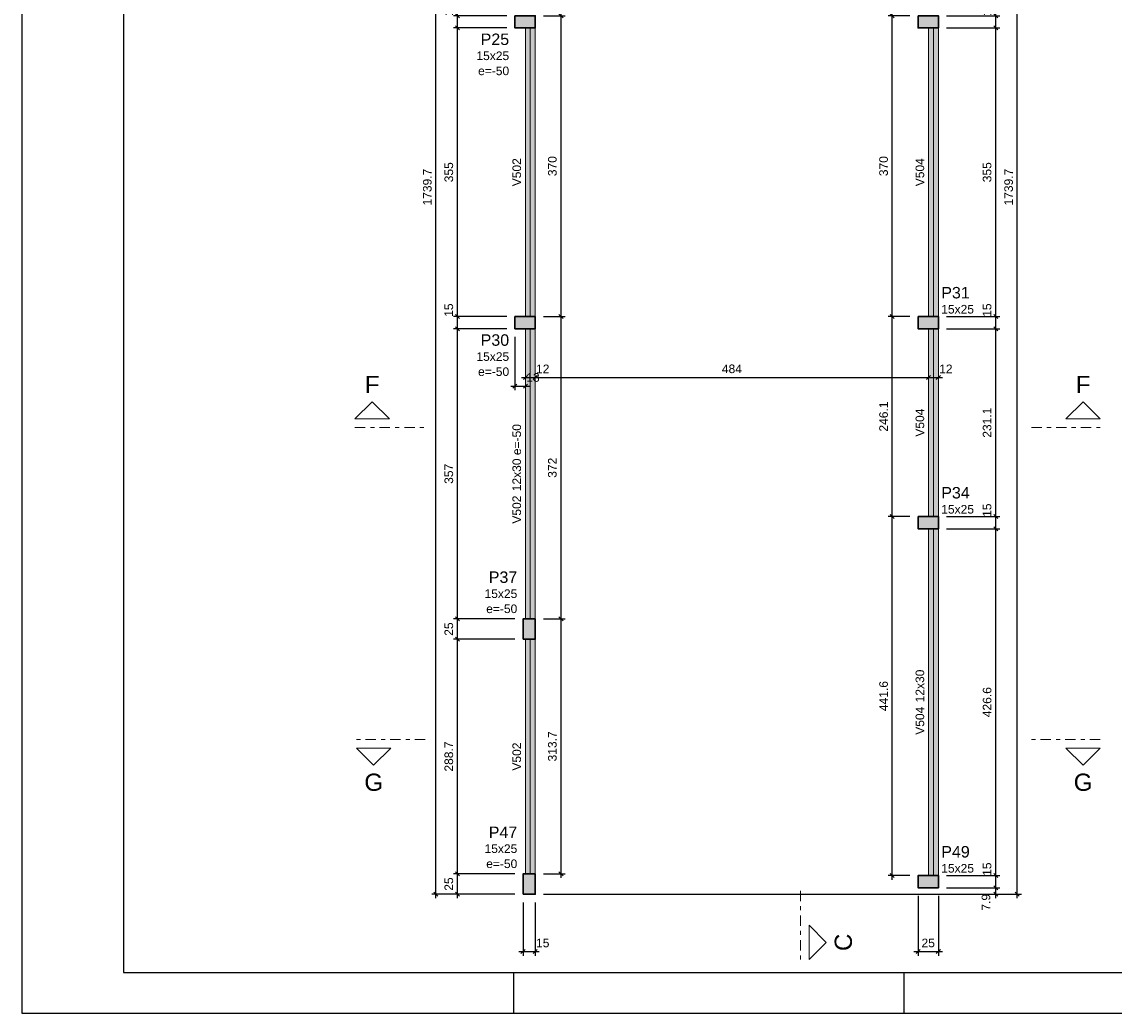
# Model space of a CAD drawing. Header units: millimetres. Extents: x 0 to 59.4, y 0 to 42.
# Tile 1 of 4: x 0 to 26.9, y 0 to 24.4. Entities that reach past the tile are written whole.
import ezdxf

# ---------------------------------------------------------------- set-up
doc = ezdxf.new("R2010")
doc.units = ezdxf.units.MM
doc.header["$MEASUREMENT"] = 0
doc.linetypes.add('DASHDOT', pattern=[2.54, 1.27, -0.635, 0, -0.635])
doc.linetypes.add('NULL', pattern=[0])
doc.layers.get('0').update_dxf_attribs({"lineweight": 18})
for name, color, linetype, lineweight in [('FO-Cortes', 9, 'DASHDOT', 5), ('FO-Cotas', 5, 'Continuous', 5), ('FO-Eixos', 5, 'Continuous', 5), ('FO-Hachura pilar que morre', 106, 'Continuous', 5), ('FO-Hachura viga', 43, 'Continuous', 5), ('FO-Pilares', 4, 'Continuous', 30), ('FO-Textos das vigas', 7, 'Continuous', 5), ('FO-Textos dos pilares', 7, 'Continuous', 5), ('FO-Vigas', 1, 'Continuous', 20)]:
    doc.layers.add(name, color=color, linetype=linetype, lineweight=lineweight)
doc.layers.add('SEDUC_MARF', color=1, linetype='Continuous')
doc.layers.add('SEDUC_MARGG', color=7, linetype='Continuous')
doc.styles.add('Arial', font='txt')
doc.dimstyles.new('UM_50.000000', dxfattribs={"dimtxt": 0.18, "dimasz": 0.1, "dimexe": 0.1, "dimexo": 0.2, "dimgap": 0, "dimtad": 1, "dimtih": 1, "dimtoh": 1, "dimdec": 1, "dimlfac": 50, "dimzin": 0, "dimdsep": 46, "dimtxsty": 'Standard', "dimcen": 0.09, "dimdle": 0.1, "dimadec": 1, "dimazin": 2, "dimtfac": 1, "dimtdec": 4, "dimtofl": 0, "dimtmove": 0, "dimatfit": 3, "dimfxl": 1, "dimtolj": 1, "dimarcsym": 0})

# ---------------------------------------------------------------- blocks, each defined once
blk = doc.blocks.new('_Oblique')
at = {"color": 0, "linetype": 'ByBlock', "lineweight": -2}
blk.add_line((-0.5, -0.5), (0.5, 0.5), dxfattribs=at)
blk = doc.blocks.new('*D11')
at = {"layer": 'Defpoints', "color": 0}
for p in [(12.132, 16.839), (12.392, 15.427), (12.392, 15.427)]:
    blk.add_point(p, dxfattribs=at)
at = {"layer": 'FO-Cotas', "color": 0, "lineweight": -2}
for p, q in [((12.132, 16.639), (12.132, 15.327)), ((12.032, 15.427), (12.492, 15.427))]:
    blk.add_line(p, q, dxfattribs=at)
at = {"layer": 'FO-Cotas', "color": 0, "lineweight": -2, "xscale": 0.1, "yscale": 0.1, "zscale": 0.1, "rotation": 180}
blk.add_blockref('_Oblique', (12.132, 15.427), dxfattribs=at)
at = {"layer": 'FO-Cotas', "color": 0, "lineweight": -2, "xscale": 0.1, "yscale": 0.1, "zscale": 0.1}
blk.add_blockref('_Oblique', (12.392, 15.427), dxfattribs=at)
at = {"layer": 'FO-Cotas', "color": 7, "insert": (12.577, 15.639), "char_height": 0.2118, "attachment_point": 5, "style": 'Arial'}
blk.add_mtext('\\A1;13', dxfattribs=at)
blk = doc.blocks.new('*D12')
at = {"layer": 'Defpoints', "color": 0}
for p in [(12.332, 2.926), (12.632, 2.926), (12.632, 1.514)]:
    blk.add_point(p, dxfattribs=at)
at = {"layer": 'FO-Cotas', "color": 0, "lineweight": -2}
for p, q in [((12.332, 2.726), (12.332, 1.414)), ((12.632, 2.726), (12.632, 1.414)), ((12.232, 1.514), (12.732, 1.514))]:
    blk.add_line(p, q, dxfattribs=at)
at = {"layer": 'FO-Cotas', "color": 0, "lineweight": -2, "xscale": 0.1, "yscale": 0.1, "zscale": 0.1, "rotation": 180}
blk.add_blockref('_Oblique', (12.332, 1.514), dxfattribs=at)
at = {"layer": 'FO-Cotas', "color": 0, "lineweight": -2, "xscale": 0.1, "yscale": 0.1, "zscale": 0.1}
blk.add_blockref('_Oblique', (12.632, 1.514), dxfattribs=at)
at = {"layer": 'FO-Cotas', "color": 7, "insert": (12.817, 1.726), "char_height": 0.2118, "attachment_point": 5, "rotation": 0.0057, "style": 'Arial'}
blk.add_mtext('\\A1;15', dxfattribs=at)
blk = doc.blocks.new('*D14')
at = {"layer": 'Defpoints', "color": 0}
for p in [(22.052, 3.084), (22.552, 3.084), (22.552, 1.514)]:
    blk.add_point(p, dxfattribs=at)
at = {"layer": 'FO-Cotas', "color": 0, "lineweight": -2}
for p, q in [((22.052, 2.884), (22.052, 1.414)), ((22.552, 2.884), (22.552, 1.414)), ((21.952, 1.514), (22.652, 1.514))]:
    blk.add_line(p, q, dxfattribs=at)
at = {"layer": 'FO-Cotas', "color": 0, "lineweight": -2, "xscale": 0.1, "yscale": 0.1, "zscale": 0.1, "rotation": 180}
blk.add_blockref('_Oblique', (22.052, 1.514), dxfattribs=at)
at = {"layer": 'FO-Cotas', "color": 0, "lineweight": -2, "xscale": 0.1, "yscale": 0.1, "zscale": 0.1}
blk.add_blockref('_Oblique', (22.552, 1.514), dxfattribs=at)
at = {"layer": 'FO-Cotas', "color": 7, "insert": (22.302, 1.726), "char_height": 0.2118, "attachment_point": 5, "style": 'Arial'}
blk.add_mtext('\\A1;25', dxfattribs=at)
blk = doc.blocks.new('*D15')
at = {"layer": 'Defpoints', "color": 0}
for p in [(10.719, 3.426), (12.332, 3.426), (12.332, 2.926)]:
    blk.add_point(p, dxfattribs=at)
at = {"layer": 'FO-Cotas', "color": 0, "lineweight": -2}
for p, q in [((10.719, 2.826), (10.719, 3.526)), ((12.132, 3.426), (10.619, 3.426)), ((12.132, 2.926), (10.619, 2.926))]:
    blk.add_line(p, q, dxfattribs=at)
at = {"layer": 'FO-Cotas', "color": 0, "lineweight": -2, "xscale": 0.1, "yscale": 0.1, "zscale": 0.1}
for p, rotation in [((10.719, 3.426), 90), ((10.719, 2.926), 270)]:
    blk.add_blockref('_Oblique', p, dxfattribs=dict(at, rotation=rotation))
at = {"layer": 'FO-Cotas', "color": 7, "insert": (10.507, 3.176), "char_height": 0.2118, "attachment_point": 5, "rotation": 90, "style": 'Arial'}
blk.add_mtext('\\A1;25', dxfattribs=at)
blk = doc.blocks.new('*D16')
at = {"layer": 'Defpoints', "color": 0}
for p in [(10.719, 9.199), (12.332, 9.199), (12.332, 3.426)]:
    blk.add_point(p, dxfattribs=at)
at = {"layer": 'FO-Cotas', "color": 0, "lineweight": -2}
for p, q in [((12.132, 9.199), (10.619, 9.199)), ((10.719, 3.326), (10.719, 9.299)), ((12.132, 3.426), (10.619, 3.426))]:
    blk.add_line(p, q, dxfattribs=at)
at = {"layer": 'FO-Cotas', "color": 0, "lineweight": -2, "xscale": 0.1, "yscale": 0.1, "zscale": 0.1}
for p, rotation in [((10.719, 9.199), 90), ((10.719, 3.426), 270)]:
    blk.add_blockref('_Oblique', p, dxfattribs=dict(at, rotation=rotation))
at = {"layer": 'FO-Cotas', "color": 7, "insert": (10.507, 6.313), "char_height": 0.2118, "attachment_point": 5, "rotation": 90, "style": 'Arial'}
blk.add_mtext('\\A1;288.7', dxfattribs=at)
blk = doc.blocks.new('*D17')
at = {"layer": 'Defpoints', "color": 0}
for p in [(10.719, 9.699), (12.332, 9.699), (12.332, 9.199)]:
    blk.add_point(p, dxfattribs=at)
at = {"layer": 'FO-Cotas', "color": 0, "lineweight": -2}
for p, q in [((12.132, 9.699), (10.619, 9.699)), ((10.719, 9.099), (10.719, 9.799)), ((12.132, 9.199), (10.619, 9.199))]:
    blk.add_line(p, q, dxfattribs=at)
at = {"layer": 'FO-Cotas', "color": 0, "lineweight": -2, "xscale": 0.1, "yscale": 0.1, "zscale": 0.1}
for p, rotation in [((10.719, 9.699), 90), ((10.719, 9.199), 270)]:
    blk.add_blockref('_Oblique', p, dxfattribs=dict(at, rotation=rotation))
at = {"layer": 'FO-Cotas', "color": 7, "insert": (10.507, 9.449), "char_height": 0.2118, "attachment_point": 5, "rotation": 90, "style": 'Arial'}
blk.add_mtext('\\A1;25', dxfattribs=at)
blk = doc.blocks.new('*D18')
at = {"layer": 'Defpoints', "color": 0}
for p in [(10.719, 16.839), (12.132, 16.839), (12.332, 9.699)]:
    blk.add_point(p, dxfattribs=at)
at = {"layer": 'FO-Cotas', "color": 0, "lineweight": -2}
for p, q in [((10.719, 9.599), (10.719, 16.939)), ((11.932, 16.839), (10.619, 16.839)), ((12.132, 9.699), (10.619, 9.699))]:
    blk.add_line(p, q, dxfattribs=at)
at = {"layer": 'FO-Cotas', "color": 0, "lineweight": -2, "xscale": 0.1, "yscale": 0.1, "zscale": 0.1}
for p, rotation in [((10.719, 16.839), 90), ((10.719, 9.699), 270)]:
    blk.add_blockref('_Oblique', p, dxfattribs=dict(at, rotation=rotation))
at = {"layer": 'FO-Cotas', "color": 7, "insert": (10.507, 13.269), "char_height": 0.2118, "attachment_point": 5, "rotation": 90, "style": 'Arial'}
blk.add_mtext('\\A1;357', dxfattribs=at)
blk = doc.blocks.new('*D19')
at = {"layer": 'Defpoints', "color": 0}
for p in [(10.719, 17.139), (12.132, 17.139), (12.132, 16.839)]:
    blk.add_point(p, dxfattribs=at)
at = {"layer": 'FO-Cotas', "color": 0, "lineweight": -2}
for p, q in [((10.719, 16.739), (10.719, 17.239)), ((11.932, 17.139), (10.619, 17.139)), ((11.932, 16.839), (10.619, 16.839))]:
    blk.add_line(p, q, dxfattribs=at)
at = {"layer": 'FO-Cotas', "color": 0, "lineweight": -2, "xscale": 0.1, "yscale": 0.1, "zscale": 0.1}
for p, rotation in [((10.719, 17.139), 90), ((10.719, 16.839), 270)]:
    blk.add_blockref('_Oblique', p, dxfattribs=dict(at, rotation=rotation))
at = {"layer": 'FO-Cotas', "color": 7, "insert": (10.507, 17.296), "char_height": 0.2118, "attachment_point": 5, "rotation": 90, "style": 'Arial'}
blk.add_mtext('\\A1;15', dxfattribs=at)
blk = doc.blocks.new('*D20')
at = {"layer": 'Defpoints', "color": 0}
for p in [(10.719, 24.239), (12.132, 24.239), (12.132, 17.139)]:
    blk.add_point(p, dxfattribs=at)
at = {"layer": 'FO-Cotas', "color": 0, "lineweight": -2}
for p, q in [((11.932, 24.239), (10.619, 24.239)), ((10.719, 17.039), (10.719, 24.339)), ((11.932, 17.139), (10.619, 17.139))]:
    blk.add_line(p, q, dxfattribs=at)
at = {"layer": 'FO-Cotas', "color": 0, "lineweight": -2, "xscale": 0.1, "yscale": 0.1, "zscale": 0.1}
for p, rotation in [((10.719, 24.239), 90), ((10.719, 17.139), 270)]:
    blk.add_blockref('_Oblique', p, dxfattribs=dict(at, rotation=rotation))
at = {"layer": 'FO-Cotas', "color": 7, "insert": (10.507, 20.689), "char_height": 0.2118, "attachment_point": 5, "rotation": 90, "style": 'Arial'}
blk.add_mtext('\\A1;355', dxfattribs=at)
blk = doc.blocks.new('*D21')
at = {"layer": 'Defpoints', "color": 0}
for p in [(10.719, 24.539), (12.132, 24.539), (12.132, 24.239)]:
    blk.add_point(p, dxfattribs=at)
at = {"layer": 'FO-Cotas', "color": 0, "lineweight": -2}
for p, q in [((11.932, 24.539), (10.619, 24.539)), ((10.719, 24.139), (10.719, 24.639)), ((11.932, 24.239), (10.619, 24.239))]:
    blk.add_line(p, q, dxfattribs=at)
at = {"layer": 'FO-Cotas', "color": 0, "lineweight": -2, "xscale": 0.1, "yscale": 0.1, "zscale": 0.1}
for p, rotation in [((10.719, 24.539), 90), ((10.719, 24.239), 270)]:
    blk.add_blockref('_Oblique', p, dxfattribs=dict(at, rotation=rotation))
at = {"layer": 'FO-Cotas', "color": 7, "insert": (10.507, 24.696), "char_height": 0.2118, "attachment_point": 5, "rotation": 90, "style": 'Arial'}
blk.add_mtext('\\A1;15', dxfattribs=at)
blk = doc.blocks.new('*D26')
at = {"layer": 'Defpoints', "color": 0}
for p in [(10.19, 37.719), (12.232, 37.719), (12.332, 2.926)]:
    blk.add_point(p, dxfattribs=at)
at = {"layer": 'FO-Cotas', "color": 0, "lineweight": -2}
for p, q in [((12.032, 37.719), (10.09, 37.719)), ((10.19, 2.826), (10.19, 37.819)), ((12.132, 2.926), (10.09, 2.926))]:
    blk.add_line(p, q, dxfattribs=at)
at = {"layer": 'FO-Cotas', "color": 0, "lineweight": -2, "xscale": 0.1, "yscale": 0.1, "zscale": 0.1}
for p, rotation in [((10.19, 37.719), 90), ((10.19, 2.926), 270)]:
    blk.add_blockref('_Oblique', p, dxfattribs=dict(at, rotation=rotation))
at = {"layer": 'FO-Cotas', "color": 7, "insert": (9.978, 20.323), "char_height": 0.2118, "attachment_point": 5, "rotation": 90, "style": 'Arial'}
blk.add_mtext('\\A1;1739.7', dxfattribs=at)
blk = doc.blocks.new('*D27')
at = {"layer": 'Defpoints', "color": 0}
for p in [(22.552, 3.084), (23.964, 3.084), (12.632, 2.926)]:
    blk.add_point(p, dxfattribs=at)
at = {"layer": 'FO-Cotas', "color": 0, "lineweight": -2}
for p, q in [((22.752, 3.084), (24.064, 3.084)), ((23.964, 2.826), (23.964, 3.184)), ((12.832, 2.926), (24.064, 2.926))]:
    blk.add_line(p, q, dxfattribs=at)
at = {"layer": 'FO-Cotas', "color": 0, "lineweight": -2, "xscale": 0.1, "yscale": 0.1, "zscale": 0.1}
for p, rotation in [((23.964, 3.084), 90), ((23.964, 2.926), 270)]:
    blk.add_blockref('_Oblique', p, dxfattribs=dict(at, rotation=rotation))
at = {"layer": 'FO-Cotas', "color": 7, "insert": (23.724, 2.728), "char_height": 0.2118, "attachment_point": 5, "rotation": 90, "style": 'Arial'}
blk.add_mtext('\\A1;7.9', dxfattribs=at)
blk = doc.blocks.new('*D28')
at = {"layer": 'Defpoints', "color": 0}
for p in [(22.552, 3.384), (23.964, 3.384), (22.552, 3.084)]:
    blk.add_point(p, dxfattribs=at)
at = {"layer": 'FO-Cotas', "color": 0, "lineweight": -2}
for p, q in [((22.752, 3.384), (24.064, 3.384)), ((23.964, 2.984), (23.964, 3.484)), ((22.752, 3.084), (24.064, 3.084))]:
    blk.add_line(p, q, dxfattribs=at)
at = {"layer": 'FO-Cotas', "color": 0, "lineweight": -2, "xscale": 0.1, "yscale": 0.1, "zscale": 0.1}
for p, rotation in [((23.964, 3.384), 90), ((23.964, 3.084), 270)]:
    blk.add_blockref('_Oblique', p, dxfattribs=dict(at, rotation=rotation))
at = {"layer": 'FO-Cotas', "color": 7, "insert": (23.752, 3.542), "char_height": 0.2118, "attachment_point": 5, "rotation": 90, "style": 'Arial'}
blk.add_mtext('\\A1;15', dxfattribs=at)
blk = doc.blocks.new('*D29')
at = {"layer": 'Defpoints', "color": 0}
for p in [(22.552, 11.917), (23.964, 11.917), (22.552, 3.384)]:
    blk.add_point(p, dxfattribs=at)
at = {"layer": 'FO-Cotas', "color": 0, "lineweight": -2}
for p, q in [((22.752, 11.917), (24.064, 11.917)), ((23.964, 3.284), (23.964, 12.017)), ((22.752, 3.384), (24.064, 3.384))]:
    blk.add_line(p, q, dxfattribs=at)
at = {"layer": 'FO-Cotas', "color": 0, "lineweight": -2, "xscale": 0.1, "yscale": 0.1, "zscale": 0.1}
for p, rotation in [((23.964, 11.917), 90), ((23.964, 3.384), 270)]:
    blk.add_blockref('_Oblique', p, dxfattribs=dict(at, rotation=rotation))
at = {"layer": 'FO-Cotas', "color": 7, "insert": (23.752, 7.651), "char_height": 0.2118, "attachment_point": 5, "rotation": 90, "style": 'Arial'}
blk.add_mtext('\\A1;426.6', dxfattribs=at)
blk = doc.blocks.new('*D30')
at = {"layer": 'Defpoints', "color": 0}
for p in [(22.552, 12.217), (23.964, 12.217), (22.552, 11.917)]:
    blk.add_point(p, dxfattribs=at)
at = {"layer": 'FO-Cotas', "color": 0, "lineweight": -2}
for p, q in [((22.752, 12.217), (24.064, 12.217)), ((23.964, 11.817), (23.964, 12.317)), ((22.752, 11.917), (24.064, 11.917))]:
    blk.add_line(p, q, dxfattribs=at)
at = {"layer": 'FO-Cotas', "color": 0, "lineweight": -2, "xscale": 0.1, "yscale": 0.1, "zscale": 0.1}
for p, rotation in [((23.964, 12.217), 90), ((23.964, 11.917), 270)]:
    blk.add_blockref('_Oblique', p, dxfattribs=dict(at, rotation=rotation))
at = {"layer": 'FO-Cotas', "color": 7, "insert": (23.752, 12.374), "char_height": 0.2118, "attachment_point": 5, "rotation": 90, "style": 'Arial'}
blk.add_mtext('\\A1;15', dxfattribs=at)
blk = doc.blocks.new('*D31')
at = {"layer": 'Defpoints', "color": 0}
for p in [(22.552, 16.839), (23.964, 16.839), (22.552, 12.217)]:
    blk.add_point(p, dxfattribs=at)
at = {"layer": 'FO-Cotas', "color": 0, "lineweight": -2}
for p, q in [((23.964, 12.117), (23.964, 16.939)), ((22.752, 16.839), (24.064, 16.839)), ((22.752, 12.217), (24.064, 12.217))]:
    blk.add_line(p, q, dxfattribs=at)
at = {"layer": 'FO-Cotas', "color": 0, "lineweight": -2, "xscale": 0.1, "yscale": 0.1, "zscale": 0.1}
for p, rotation in [((23.964, 16.839), 90), ((23.964, 12.217), 270)]:
    blk.add_blockref('_Oblique', p, dxfattribs=dict(at, rotation=rotation))
at = {"layer": 'FO-Cotas', "color": 7, "insert": (23.752, 14.528), "char_height": 0.2118, "attachment_point": 5, "rotation": 90, "style": 'Arial'}
blk.add_mtext('\\A1;231.1', dxfattribs=at)
blk = doc.blocks.new('*D32')
at = {"layer": 'Defpoints', "color": 0}
for p in [(22.552, 17.139), (23.964, 17.139), (22.552, 16.839)]:
    blk.add_point(p, dxfattribs=at)
at = {"layer": 'FO-Cotas', "color": 0, "lineweight": -2}
for p, q in [((23.964, 16.739), (23.964, 17.239)), ((22.752, 17.139), (24.064, 17.139)), ((22.752, 16.839), (24.064, 16.839))]:
    blk.add_line(p, q, dxfattribs=at)
at = {"layer": 'FO-Cotas', "color": 0, "lineweight": -2, "xscale": 0.1, "yscale": 0.1, "zscale": 0.1}
for p, rotation in [((23.964, 17.139), 90), ((23.964, 16.839), 270)]:
    blk.add_blockref('_Oblique', p, dxfattribs=dict(at, rotation=rotation))
at = {"layer": 'FO-Cotas', "color": 7, "insert": (23.752, 17.296), "char_height": 0.2118, "attachment_point": 5, "rotation": 90, "style": 'Arial'}
blk.add_mtext('\\A1;15', dxfattribs=at)
blk = doc.blocks.new('*D33')
at = {"layer": 'Defpoints', "color": 0}
for p in [(22.552, 24.239), (23.964, 24.239), (22.552, 17.139)]:
    blk.add_point(p, dxfattribs=at)
at = {"layer": 'FO-Cotas', "color": 0, "lineweight": -2}
for p, q in [((22.752, 24.239), (24.064, 24.239)), ((23.964, 17.039), (23.964, 24.339)), ((22.752, 17.139), (24.064, 17.139))]:
    blk.add_line(p, q, dxfattribs=at)
at = {"layer": 'FO-Cotas', "color": 0, "lineweight": -2, "xscale": 0.1, "yscale": 0.1, "zscale": 0.1}
for p, rotation in [((23.964, 24.239), 90), ((23.964, 17.139), 270)]:
    blk.add_blockref('_Oblique', p, dxfattribs=dict(at, rotation=rotation))
at = {"layer": 'FO-Cotas', "color": 7, "insert": (23.752, 20.689), "char_height": 0.2118, "attachment_point": 5, "rotation": 90, "style": 'Arial'}
blk.add_mtext('\\A1;355', dxfattribs=at)
blk = doc.blocks.new('*D34')
at = {"layer": 'Defpoints', "color": 0}
for p in [(22.552, 24.539), (23.964, 24.539), (22.552, 24.239)]:
    blk.add_point(p, dxfattribs=at)
at = {"layer": 'FO-Cotas', "color": 0, "lineweight": -2}
for p, q in [((22.752, 24.539), (24.064, 24.539)), ((23.964, 24.139), (23.964, 24.639)), ((22.752, 24.239), (24.064, 24.239))]:
    blk.add_line(p, q, dxfattribs=at)
at = {"layer": 'FO-Cotas', "color": 0, "lineweight": -2, "xscale": 0.1, "yscale": 0.1, "zscale": 0.1}
for p, rotation in [((23.964, 24.539), 90), ((23.964, 24.239), 270)]:
    blk.add_blockref('_Oblique', p, dxfattribs=dict(at, rotation=rotation))
at = {"layer": 'FO-Cotas', "color": 7, "insert": (23.752, 24.696), "char_height": 0.2118, "attachment_point": 5, "rotation": 90, "style": 'Arial'}
blk.add_mtext('\\A1;15', dxfattribs=at)
blk = doc.blocks.new('*D39')
at = {"layer": 'Defpoints', "color": 0}
for p in [(22.552, 37.719), (24.494, 37.719), (12.632, 2.926)]:
    blk.add_point(p, dxfattribs=at)
at = {"layer": 'FO-Cotas', "color": 0, "lineweight": -2}
for p, q in [((22.752, 37.719), (24.594, 37.719)), ((24.494, 2.826), (24.494, 37.819)), ((12.832, 2.926), (24.594, 2.926))]:
    blk.add_line(p, q, dxfattribs=at)
at = {"layer": 'FO-Cotas', "color": 0, "lineweight": -2, "xscale": 0.1, "yscale": 0.1, "zscale": 0.1}
for p, rotation in [((24.494, 37.719), 90), ((24.494, 2.926), 270)]:
    blk.add_blockref('_Oblique', p, dxfattribs=dict(at, rotation=rotation))
at = {"layer": 'FO-Cotas', "color": 7, "insert": (24.282, 20.323), "char_height": 0.2118, "attachment_point": 5, "rotation": 90, "style": 'Arial'}
blk.add_mtext('\\A1;1739.7', dxfattribs=at)
blk = doc.blocks.new('*D40')
at = {"layer": 'Defpoints', "color": 0}
for p in [(12.392, 15.639), (12.632, 15.639), (12.632, 15.639)]:
    blk.add_point(p, dxfattribs=at)
at = {"layer": 'FO-Cotas', "color": 0, "lineweight": -2}
blk.add_line((12.292, 15.639), (12.732, 15.639), dxfattribs=at)
at = {"layer": 'FO-Cotas', "color": 0, "lineweight": -2, "xscale": 0.1, "yscale": 0.1, "zscale": 0.1, "rotation": 180}
blk.add_blockref('_Oblique', (12.392, 15.639), dxfattribs=at)
at = {"layer": 'FO-Cotas', "color": 0, "lineweight": -2, "xscale": 0.1, "yscale": 0.1, "zscale": 0.1}
blk.add_blockref('_Oblique', (12.632, 15.639), dxfattribs=at)
at = {"layer": 'FO-Cotas', "color": 7, "insert": (12.817, 15.851), "char_height": 0.2118, "attachment_point": 5, "rotation": 0.0057, "style": 'Arial'}
blk.add_mtext('\\A1;12', dxfattribs=at)
blk = doc.blocks.new('*D41')
at = {"layer": 'Defpoints', "color": 0}
for p in [(12.632, 15.639), (22.312, 15.639), (22.312, 15.639)]:
    blk.add_point(p, dxfattribs=at)
at = {"layer": 'FO-Cotas', "color": 0, "lineweight": -2}
blk.add_line((12.532, 15.639), (22.412, 15.639), dxfattribs=at)
at = {"layer": 'FO-Cotas', "color": 0, "lineweight": -2, "xscale": 0.1, "yscale": 0.1, "zscale": 0.1, "rotation": 180}
blk.add_blockref('_Oblique', (12.632, 15.639), dxfattribs=at)
at = {"layer": 'FO-Cotas', "color": 0, "lineweight": -2, "xscale": 0.1, "yscale": 0.1, "zscale": 0.1}
blk.add_blockref('_Oblique', (22.312, 15.639), dxfattribs=at)
at = {"layer": 'FO-Cotas', "color": 7, "insert": (17.472, 15.851), "char_height": 0.2118, "attachment_point": 5, "rotation": 0.0057, "style": 'Arial'}
blk.add_mtext('\\A1;484', dxfattribs=at)
blk = doc.blocks.new('*D42')
at = {"layer": 'Defpoints', "color": 0}
for p in [(22.312, 15.639), (22.552, 15.639), (22.552, 15.639)]:
    blk.add_point(p, dxfattribs=at)
at = {"layer": 'FO-Cotas', "color": 0, "lineweight": -2}
blk.add_line((22.212, 15.639), (22.652, 15.639), dxfattribs=at)
at = {"layer": 'FO-Cotas', "color": 0, "lineweight": -2, "xscale": 0.1, "yscale": 0.1, "zscale": 0.1, "rotation": 180}
blk.add_blockref('_Oblique', (22.312, 15.639), dxfattribs=at)
at = {"layer": 'FO-Cotas', "color": 0, "lineweight": -2, "xscale": 0.1, "yscale": 0.1, "zscale": 0.1}
blk.add_blockref('_Oblique', (22.552, 15.639), dxfattribs=at)
at = {"layer": 'FO-Cotas', "color": 7, "insert": (22.737, 15.851), "char_height": 0.2118, "attachment_point": 5, "rotation": 0.0057, "style": 'Arial'}
blk.add_mtext('\\A1;12', dxfattribs=at)
blk = doc.blocks.new('*D45')
at = {"layer": 'Defpoints', "color": 0}
for p in [(12.632, 9.699), (13.267, 9.699), (12.632, 3.426)]:
    blk.add_point(p, dxfattribs=at)
at = {"layer": 'FO-Cotas', "color": 0, "lineweight": -2}
for p, q in [((12.832, 9.699), (13.367, 9.699)), ((13.267, 3.326), (13.267, 9.799)), ((12.832, 3.426), (13.367, 3.426))]:
    blk.add_line(p, q, dxfattribs=at)
at = {"layer": 'FO-Cotas', "color": 0, "lineweight": -2, "xscale": 0.1, "yscale": 0.1, "zscale": 0.1}
for p, rotation in [((13.267, 9.699), 90), ((13.267, 3.426), 270)]:
    blk.add_blockref('_Oblique', p, dxfattribs=dict(at, rotation=rotation))
at = {"layer": 'FO-Cotas', "color": 7, "insert": (13.055, 6.563), "char_height": 0.2118, "attachment_point": 5, "rotation": 90, "style": 'Arial'}
blk.add_mtext('\\A1;313.7', dxfattribs=at)
blk = doc.blocks.new('*D46')
at = {"layer": 'Defpoints', "color": 0}
for p in [(12.632, 17.139), (13.267, 17.139), (12.632, 9.699)]:
    blk.add_point(p, dxfattribs=at)
at = {"layer": 'FO-Cotas', "color": 0, "lineweight": -2}
for p, q in [((13.267, 9.599), (13.267, 17.239)), ((12.832, 17.139), (13.367, 17.139)), ((12.832, 9.699), (13.367, 9.699))]:
    blk.add_line(p, q, dxfattribs=at)
at = {"layer": 'FO-Cotas', "color": 0, "lineweight": -2, "xscale": 0.1, "yscale": 0.1, "zscale": 0.1}
for p, rotation in [((13.267, 17.139), 90), ((13.267, 9.699), 270)]:
    blk.add_blockref('_Oblique', p, dxfattribs=dict(at, rotation=rotation))
at = {"layer": 'FO-Cotas', "color": 7, "insert": (13.055, 13.419), "char_height": 0.2118, "attachment_point": 5, "rotation": 90, "style": 'Arial'}
blk.add_mtext('\\A1;372', dxfattribs=at)
blk = doc.blocks.new('*D47')
at = {"layer": 'Defpoints', "color": 0}
for p in [(12.632, 24.539), (13.267, 24.539), (12.632, 17.139)]:
    blk.add_point(p, dxfattribs=at)
at = {"layer": 'FO-Cotas', "color": 0, "lineweight": -2}
for p, q in [((12.832, 24.539), (13.367, 24.539)), ((13.267, 17.039), (13.267, 24.639)), ((12.832, 17.139), (13.367, 17.139))]:
    blk.add_line(p, q, dxfattribs=at)
at = {"layer": 'FO-Cotas', "color": 0, "lineweight": -2, "xscale": 0.1, "yscale": 0.1, "zscale": 0.1}
for p, rotation in [((13.267, 24.539), 90), ((13.267, 17.139), 270)]:
    blk.add_blockref('_Oblique', p, dxfattribs=dict(at, rotation=rotation))
at = {"layer": 'FO-Cotas', "color": 7, "insert": (13.055, 20.839), "char_height": 0.2118, "attachment_point": 5, "rotation": 90, "style": 'Arial'}
blk.add_mtext('\\A1;370', dxfattribs=at)
blk = doc.blocks.new('*D49')
at = {"layer": 'Defpoints', "color": 0}
for p in [(21.417, 12.217), (22.052, 12.217), (22.052, 3.384)]:
    blk.add_point(p, dxfattribs=at)
at = {"layer": 'FO-Cotas', "color": 0, "lineweight": -2}
for p, q in [((21.852, 12.217), (21.317, 12.217)), ((21.417, 3.284), (21.417, 12.317)), ((21.852, 3.384), (21.317, 3.384))]:
    blk.add_line(p, q, dxfattribs=at)
at = {"layer": 'FO-Cotas', "color": 0, "lineweight": -2, "xscale": 0.1, "yscale": 0.1, "zscale": 0.1}
for p, rotation in [((21.417, 12.217), 90), ((21.417, 3.384), 270)]:
    blk.add_blockref('_Oblique', p, dxfattribs=dict(at, rotation=rotation))
at = {"layer": 'FO-Cotas', "color": 7, "insert": (21.205, 7.801), "char_height": 0.2118, "attachment_point": 5, "rotation": 90, "style": 'Arial'}
blk.add_mtext('\\A1;441.6', dxfattribs=at)
blk = doc.blocks.new('*D50')
at = {"layer": 'Defpoints', "color": 0}
for p in [(21.417, 17.139), (22.052, 17.139), (22.052, 12.217)]:
    blk.add_point(p, dxfattribs=at)
at = {"layer": 'FO-Cotas', "color": 0, "lineweight": -2}
for p, q in [((21.417, 12.117), (21.417, 17.239)), ((21.852, 17.139), (21.317, 17.139)), ((21.852, 12.217), (21.317, 12.217))]:
    blk.add_line(p, q, dxfattribs=at)
at = {"layer": 'FO-Cotas', "color": 0, "lineweight": -2, "xscale": 0.1, "yscale": 0.1, "zscale": 0.1}
for p, rotation in [((21.417, 17.139), 90), ((21.417, 12.217), 270)]:
    blk.add_blockref('_Oblique', p, dxfattribs=dict(at, rotation=rotation))
at = {"layer": 'FO-Cotas', "color": 7, "insert": (21.205, 14.678), "char_height": 0.2118, "attachment_point": 5, "rotation": 90, "style": 'Arial'}
blk.add_mtext('\\A1;246.1', dxfattribs=at)
blk = doc.blocks.new('*D51')
at = {"layer": 'Defpoints', "color": 0}
for p in [(21.417, 24.539), (22.052, 24.539), (22.052, 17.139)]:
    blk.add_point(p, dxfattribs=at)
at = {"layer": 'FO-Cotas', "color": 0, "lineweight": -2}
for p, q in [((21.852, 24.539), (21.317, 24.539)), ((21.417, 17.039), (21.417, 24.639)), ((21.852, 17.139), (21.317, 17.139))]:
    blk.add_line(p, q, dxfattribs=at)
at = {"layer": 'FO-Cotas', "color": 0, "lineweight": -2, "xscale": 0.1, "yscale": 0.1, "zscale": 0.1}
for p, rotation in [((21.417, 24.539), 90), ((21.417, 17.139), 270)]:
    blk.add_blockref('_Oblique', p, dxfattribs=dict(at, rotation=rotation))
at = {"layer": 'FO-Cotas', "color": 7, "insert": (21.205, 20.839), "char_height": 0.2118, "attachment_point": 5, "rotation": 90, "style": 'Arial'}
blk.add_mtext('\\A1;370', dxfattribs=at)

msp = doc.modelspace()

# ---------------------------------------------------------------- hatches: boundary and pattern name
at = {"layer": 'FO-Hachura pilar que morre', "linetype": 'Continuous'}
for points in [[(12.1316, 24.5391), (12.1316, 24.3891), (12.1316, 24.2391), (12.3816, 24.2391), (12.6316, 24.2391), (12.6316, 24.3891), (12.6316, 24.5391), (12.3816, 24.5391)], [(22.0522, 24.5391), (22.0522, 24.3891), (22.0522, 24.2391), (22.3022, 24.2391), (22.5522, 24.2391), (22.5522, 24.3891), (22.5522, 24.5391), (22.3022, 24.5391)], [(12.1316, 17.1391), (12.1316, 16.9891), (12.1316, 16.8391), (12.3816, 16.8391), (12.6316, 16.8391), (12.6316, 16.9891), (12.6316, 17.1391), (12.3816, 17.1391)], [(22.0522, 17.1391), (22.0522, 16.9891), (22.0522, 16.8391), (22.3022, 16.8391), (22.5522, 16.8391), (22.5522, 16.9891), (22.5522, 17.1391), (22.3022, 17.1391)], [(22.0522, 12.2171), (22.0522, 12.0671), (22.0522, 11.9171), (22.3022, 11.9171), (22.5522, 11.9171), (22.5522, 12.0671), (22.5522, 12.2171), (22.3022, 12.2171)], [(12.3316, 9.1991), (12.4816, 9.1991), (12.6316, 9.1991), (12.6316, 9.4491), (12.6316, 9.6991), (12.4816, 9.6991), (12.3316, 9.6991), (12.3316, 9.4491)], [(12.3316, 2.9261), (12.4816, 2.9261), (12.6316, 2.9261), (12.6316, 3.1761), (12.6316, 3.4261), (12.4816, 3.4261), (12.3316, 3.4261), (12.3316, 3.1761)], [(22.552, 3.0843), (22.552, 3.2343), (22.552, 3.3843), (22.302, 3.3843), (22.052, 3.3843), (22.052, 3.2343), (22.052, 3.0843), (22.302, 3.0843)]]:
    msp.add_hatch(color=106, dxfattribs=at).paths.add_polyline_path(points)
at = {"layer": 'FO-Hachura viga', "linetype": 'Continuous'}
for points in [[(12.6316, 24.2389), (12.6316, 24.2389), (12.3916, 24.2389), (12.3916, 17.1391), (12.6316, 17.1391), (12.6316, 24.2389)], [(22.5522, 24.2389), (22.5522, 24.2389), (22.3122, 24.2389), (22.3122, 17.1391), (22.5522, 17.1391), (22.5522, 24.2389)], [(12.6318, 16.8391), (12.6318, 16.8391), (12.3918, 16.8391), (12.3918, 9.6991), (12.6318, 9.6991), (12.6318, 16.8391)], [(22.5522, 16.8391), (22.5522, 16.8391), (22.3122, 16.8391), (22.3122, 12.2173), (22.5522, 12.2173), (22.5522, 16.8391)], [(22.5522, 11.9173), (22.5522, 11.9173), (22.312, 11.9173), (22.312, 3.3843), (22.5522, 3.3843), (22.5522, 11.9173)], [(12.6316, 9.1991), (12.6316, 9.1991), (12.3916, 9.1991), (12.3916, 3.4263), (12.6316, 3.4263), (12.6316, 9.1991)]]:
    msp.add_hatch(color=43, dxfattribs=at).paths.add_polyline_path(points)

# ---------------------------------------------------------------- linework, layer by layer
at = {"layer": 'FO-Cortes', "ltscale": 0.2}
for p, q in [((8.1959, 14.408), (9.8903, 14.408)), ((24.8428, 14.408), (26.5372, 14.408)), ((9.9277, 6.7344), (8.2333, 6.7344)), ((26.5372, 6.7344), (24.8428, 6.7344)), ((19.16, 3.0128), (19.16, 1.3184))]:
    msp.add_line(p, q, dxfattribs=at)
at = {"layer": 'FO-Cortes', "linetype": 'Continuous', "ltscale": 0.2}
for points in [[(8.1959, 14.6198), (9.0431, 14.6198), (8.6195, 15.0434), (8.1959, 14.6198)], [(26.5372, 14.6198), (25.69, 14.6198), (26.1136, 15.0434), (26.5372, 14.6198)], [(8.2333, 6.5226), (9.0805, 6.5226), (8.6569, 6.099), (8.2333, 6.5226)], [(26.5372, 6.5226), (25.69, 6.5226), (26.1136, 6.099), (26.5372, 6.5226)], [(19.3718, 1.3184), (19.3718, 2.1656), (19.7954, 1.742), (19.3718, 1.3184)]]:
    msp.add_lwpolyline(points, close=True, dxfattribs=at)
at = {"layer": 'FO-Eixos'}
for p, q in [((12.5116, 17.1391), (12.5116, 24.2391)), ((22.4322, 17.1391), (22.4322, 24.2391)), ((12.5116, 9.6991), (12.5116, 16.8391)), ((22.4322, 12.2171), (22.4322, 16.8391)), ((22.4322, 3.3843), (22.4322, 11.9171)), ((12.5116, 3.4261), (12.5116, 9.1991))]:
    msp.add_line(p, q, dxfattribs=at)
at = {"layer": 'FO-Pilares'}
for points in [[(12.1316, 24.5391), (12.1316, 24.3891), (12.1316, 24.2391), (12.3816, 24.2391), (12.6316, 24.2391), (12.6316, 24.3891), (12.6316, 24.5391), (12.3816, 24.5391), (12.1316, 24.5391)], [(22.0522, 24.5391), (22.0522, 24.3891), (22.0522, 24.2391), (22.3022, 24.2391), (22.5522, 24.2391), (22.5522, 24.3891), (22.5522, 24.5391), (22.3022, 24.5391), (22.0522, 24.5391)], [(12.1316, 17.1391), (12.1316, 16.9891), (12.1316, 16.8391), (12.3816, 16.8391), (12.6316, 16.8391), (12.6316, 16.9891), (12.6316, 17.1391), (12.3816, 17.1391), (12.1316, 17.1391)], [(22.0522, 17.1391), (22.0522, 16.9891), (22.0522, 16.8391), (22.3022, 16.8391), (22.5522, 16.8391), (22.5522, 16.9891), (22.5522, 17.1391), (22.3022, 17.1391), (22.0522, 17.1391)], [(22.0522, 12.2171), (22.0522, 12.0671), (22.0522, 11.9171), (22.3022, 11.9171), (22.5522, 11.9171), (22.5522, 12.0671), (22.5522, 12.2171), (22.3022, 12.2171), (22.0522, 12.2171)], [(12.3316, 9.1991), (12.4816, 9.1991), (12.6316, 9.1991), (12.6316, 9.4491), (12.6316, 9.6991), (12.4816, 9.6991), (12.3316, 9.6991), (12.3316, 9.4491), (12.3316, 9.1991)], [(12.3316, 2.9261), (12.4816, 2.9261), (12.6316, 2.9261), (12.6316, 3.1761), (12.6316, 3.4261), (12.4816, 3.4261), (12.3316, 3.4261), (12.3316, 3.1761), (12.3316, 2.9261)], [(22.552, 3.0843), (22.552, 3.2343), (22.552, 3.3843), (22.302, 3.3843), (22.052, 3.3843), (22.052, 3.2343), (22.052, 3.0843), (22.302, 3.0843), (22.552, 3.0843)]]:
    msp.add_lwpolyline(points, close=True, dxfattribs=at)
at = {"layer": 'FO-Vigas'}
for p, q in [((12.3916, 17.1391), (12.3916, 24.2391)), ((12.6316, 17.1391), (12.6316, 24.2391)), ((22.3122, 17.1391), (22.3122, 24.2391)), ((22.5522, 17.1391), (22.5522, 24.2391)), ((12.3916, 9.6991), (12.3916, 16.8391)), ((12.6316, 9.6991), (12.6316, 16.8391)), ((22.3122, 12.2171), (22.3122, 16.8391)), ((22.5522, 12.2171), (22.5522, 16.8391)), ((22.3122, 3.3843), (22.3122, 11.9171)), ((22.5522, 3.3843), (22.5522, 11.9171)), ((12.3916, 3.4261), (12.3916, 9.1991)), ((12.6316, 3.4261), (12.6316, 9.1991))]:
    msp.add_line(p, q, dxfattribs=at)
at = {"layer": 'SEDUC_MARF'}
for p, q in [((12.1, 1), (12.1, 0)), ((21.7, 1), (21.7, 0))]:
    msp.add_line(p, q, dxfattribs=at)
msp.add_lwpolyline([(59.4, 42), (0, 42), (0, 0), (59.4, 0)], close=True, dxfattribs=at)
at = {"layer": 'SEDUC_MARGG'}
msp.add_lwpolyline([(58.4, 1), (58.4, 41), (2.5, 41), (2.5, 1), (58.4, 1)], dxfattribs=at)

# ---------------------------------------------------------------- texts
at = {"layer": 'FO-Cortes', "linetype": 'NULL', "ltscale": 0.2, "char_height": 0.4236, "attachment_point": 8, "line_spacing_factor": 0.798, "style": 'Arial'}
for s, insert, width in [('F', (8.6191, 15.2549), 0.708574), ('F', (26.1131, 15.2549), 0.708574), ('G', (8.6573, 5.4637), 0.902285), ('G', (26.1131, 5.4637), 0.902285)]:
    msp.add_mtext(s, dxfattribs=dict(at, insert=insert, width=width))
at = {"layer": 'FO-Cortes', "linetype": 'NULL', "ltscale": 0.2, "insert": (20.4303, 1.7416), "char_height": 0.4236, "width": 0.837715, "attachment_point": 8, "rotation": 90.00021, "line_spacing_factor": 0.798, "style": 'Arial'}
msp.add_mtext('C', dxfattribs=at)
at = {"layer": 'FO-Textos das vigas', "linetype": 'NULL', "char_height": 0.2118, "rotation": 90.00021, "line_spacing_factor": 0.798, "style": 'Arial'}
for s, insert, width, attachment_point in [('V502', (12.2861, 20.6891), 1.354561, 8), ('V504', (22.2061, 20.6891), 1.354561, 8), ('V504', (22.2061, 14.5281), 1.354561, 8), ('12x30 e=-50', (12.2861, 12.8401), 3.240977, 7), ('V502', (12.2861, 12.7341), 1.354561, 9), ('12x30', (22.2061, 7.6461), 1.580273, 7), ('V504', (22.2061, 7.5401), 1.354561, 9), ('V502', (12.2861, 6.3121), 1.354561, 8)]:
    msp.add_mtext(s, dxfattribs=dict(at, insert=insert, width=width, attachment_point=attachment_point))
at = {"layer": 'FO-Textos dos pilares', "linetype": 'NULL', "line_spacing_factor": 0.798, "style": 'Arial'}
for s, insert, char_height, width, attachment_point in [('P25', (11.991, 23.8153), 0.2824, 1.387852, 9), ('15x25', (11.991, 23.445), 0.2118, 1.580273, 9), ('e=-50', (11.991, 23.074), 0.2118, 1.499561, 9), ('P31', (22.623, 17.5803), 0.2824, 1.387852, 7), ('15x25', (22.623, 17.21), 0.2118, 1.580273, 7), ('P30', (11.991, 16.4153), 0.2824, 1.387852, 9), ('15x25', (11.991, 16.045), 0.2118, 1.580273, 9), ('e=-50', (11.991, 15.674), 0.2118, 1.499561, 9), ('P34', (22.623, 12.6583), 0.2824, 1.387852, 7), ('15x25', (22.623, 12.288), 0.2118, 1.580273, 7), ('P37', (12.191, 10.5813), 0.2824, 1.387852, 9), ('15x25', (12.191, 10.211), 0.2118, 1.580273, 9), ('e=-50', (12.191, 9.84), 0.2118, 1.499561, 9), ('P47', (12.191, 4.3083), 0.2824, 1.387852, 9), ('15x25', (12.191, 3.938), 0.2118, 1.580273, 9), ('P49', (22.623, 3.8253), 0.2824, 1.387852, 7), ('e=-50', (12.191, 3.567), 0.2118, 1.499561, 9), ('15x25', (22.623, 3.455), 0.2118, 1.580273, 7)]:
    msp.add_mtext(s, dxfattribs=dict(at, insert=insert, char_height=char_height, width=width, attachment_point=attachment_point))

# ---------------------------------------------------------------- dimensions: what is measured, and where the dimension line sits
at = {"layer": 'FO-Cotas'}
for base, p1, p2, picture, middle in [((10.1896613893, 37.7190724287), (12.3315613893, 2.9260724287), (12.2315613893, 37.7190724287), '*D26', (9.9778613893, 20.3225724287)), ((24.4936613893, 37.7190724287), (12.6315613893, 2.9260724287), (22.5521613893, 37.7190724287), '*D39', (24.2818613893, 20.3225724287)), ((10.7192, 24.5391), (12.1316, 24.2391), (12.1316, 24.5391), '*D21', (10.5074, 24.6964)), ((23.9642, 24.5391), (22.5522, 24.2391), (22.5522, 24.5391), '*D34', (23.7524, 24.6964)), ((13.267, 24.5391), (12.6316, 17.1391), (12.6316, 24.5391), '*D47', (13.0552, 20.8391)), ((21.4166, 24.5391), (22.0522, 17.1391), (22.0522, 24.5391), '*D51', (21.2048, 20.8391)), ((10.7192, 24.2391), (12.1316, 17.1391), (12.1316, 24.2391), '*D20', (10.5074, 20.6891)), ((23.9642, 24.2391), (22.5522, 17.1391), (22.5522, 24.2391), '*D33', (23.7524, 20.6891)), ((10.7192, 17.1391), (12.1316, 16.8391), (12.1316, 17.1391), '*D19', (10.5074, 17.2964)), ((13.267, 17.1391), (12.6316, 9.6991), (12.6316, 17.1391), '*D46', (13.0552, 13.4191)), ((21.4166, 17.1391), (22.0522, 12.2171), (22.0522, 17.1391), '*D50', (21.2048, 14.6781)), ((23.9642, 17.1391), (22.5522, 16.8391), (22.5522, 17.1391), '*D32', (23.7524, 17.2964)), ((10.7192, 16.8391), (12.3316, 9.6991), (12.1316, 16.8391), '*D18', (10.5074, 13.2691)), ((23.9642, 16.8391), (22.5522, 12.2171), (22.5522, 16.8391), '*D31', (23.7524, 14.5281)), ((23.9642, 12.2171), (22.5522, 11.9171), (22.5522, 12.2171), '*D30', (23.7524, 12.3744)), ((21.4166, 12.2171), (22.052, 3.3843), (22.0522, 12.2171), '*D49', (21.2048, 7.8007)), ((23.9642, 11.9171), (22.552, 3.3843), (22.5522, 11.9171), '*D29', (23.7524, 7.6507)), ((10.7192, 9.6991), (12.3316, 9.1991), (12.3316, 9.6991), '*D17', (10.5074, 9.4491)), ((13.2669613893, 9.6990724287), (12.6315613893, 3.4260724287), (12.6315613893, 9.6990724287), '*D45', (13.0551613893, 6.5625724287)), ((10.7191613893, 9.1990724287), (12.3315613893, 3.4260724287), (12.3315613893, 9.1990724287), '*D16', (10.5073613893, 6.3125724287)), ((10.7192, 3.4261), (12.3316, 2.9261), (12.3316, 3.4261), '*D15', (10.5074, 3.1761)), ((23.9642, 3.3843), (22.552, 3.0843), (22.552, 3.3843), '*D28', (23.7524, 3.5416)), ((23.9642, 3.0843), (12.6316, 2.9261), (22.552, 3.0843), '*D27', (23.7244, 2.7285))]:
    dim = msp.add_linear_dim(base=base, p1=p1, p2=p2, angle=90, dimstyle='UM_50.000000', override={"dimtxt": 0.2118, "dimasz": 0.1, "dimexe": 0.1, "dimexo": 0.2, "dimtad": 1, "dimtih": 0, "dimtoh": 0, "dimdec": 1, "dimlfac": 50, "dimzin": 8, "dimtxsty": 'Arial', "dimblk": 'Oblique', "dimblk1": 'Oblique', "dimblk2": 'Oblique', "dimsah": 1, "dimdle": 0.1, "dimse1": 0, "dimse2": 0, "dimclrt": 7, "dimadec": 1, "dimazin": 3, "dimtmove": 2, "dimldrblk": 'Oblique'}, dxfattribs=at)
    dim.commit()
    dim.dimension.update_dxf_attribs({"geometry": picture, "text_midpoint": middle, "dimtype": 160, "text_rotation": 90})
for base, p1, p2, override, picture, middle in [((12.3916, 15.4271), (12.1316, 16.8391), (12.3916, 15.4271), {"dimtxt": 0.2118, "dimasz": 0.1, "dimexe": 0.1, "dimexo": 0.2, "dimtad": 1, "dimtih": 0, "dimtoh": 0, "dimdec": 1, "dimlfac": 50, "dimzin": 8, "dimtxsty": 'Arial', "dimblk": 'Oblique', "dimblk1": 'Oblique', "dimblk2": 'Oblique', "dimsah": 1, "dimdle": 0.1, "dimse1": 0, "dimse2": 1, "dimclrt": 7, "dimadec": 1, "dimazin": 3, "dimtmove": 2, "dimldrblk": 'Oblique'}, '*D11', (12.5768, 15.6389)), ((22.552, 1.5141), (22.052, 3.0843), (22.552, 3.0843), {"dimtxt": 0.2118, "dimasz": 0.1, "dimexe": 0.1, "dimexo": 0.2, "dimtad": 1, "dimtih": 0, "dimtoh": 0, "dimdec": 1, "dimlfac": 50, "dimzin": 8, "dimtxsty": 'Arial', "dimblk": 'Oblique', "dimblk1": 'Oblique', "dimblk2": 'Oblique', "dimsah": 1, "dimdle": 0.1, "dimse1": 0, "dimse2": 0, "dimclrt": 7, "dimadec": 1, "dimazin": 3, "dimtmove": 2, "dimldrblk": 'Oblique'}, '*D14', (22.302, 1.7259))]:
    dim = msp.add_linear_dim(base=base, p1=p1, p2=p2, dimstyle='UM_50.000000', override=override, dxfattribs=at)
    dim.commit()
    dim.dimension.update_dxf_attribs({"geometry": picture, "text_midpoint": middle, "dimtype": 160})
for base, p1, p2, override, picture, middle in [((12.6316, 15.6391), (12.3916, 15.6391), (12.6316, 15.6391), {"dimtxt": 0.2118, "dimasz": 0.1, "dimexe": 0.1, "dimexo": 0.2, "dimtad": 1, "dimtih": 0, "dimtoh": 0, "dimdec": 1, "dimlfac": 50, "dimzin": 8, "dimtxsty": 'Arial', "dimblk": 'Oblique', "dimblk1": 'Oblique', "dimblk2": 'Oblique', "dimsah": 1, "dimdle": 0.1, "dimse1": 1, "dimse2": 1, "dimclrt": 7, "dimadec": 1, "dimazin": 3, "dimtmove": 2, "dimldrblk": 'Oblique'}, '*D40', (12.8168, 15.8509)), ((22.3122, 15.6391), (12.6316, 15.6391), (22.3122, 15.6391), {"dimtxt": 0.2118, "dimasz": 0.1, "dimexe": 0.1, "dimexo": 0.2, "dimtad": 1, "dimtih": 0, "dimtoh": 0, "dimdec": 1, "dimlfac": 50, "dimzin": 8, "dimtxsty": 'Arial', "dimblk": 'Oblique', "dimblk1": 'Oblique', "dimblk2": 'Oblique', "dimsah": 1, "dimdle": 0.1, "dimse1": 1, "dimse2": 1, "dimclrt": 7, "dimadec": 1, "dimazin": 3, "dimtmove": 2, "dimldrblk": 'Oblique'}, '*D41', (17.4719, 15.8509)), ((22.5522, 15.6391), (22.3122, 15.6391), (22.5522, 15.6391), {"dimtxt": 0.2118, "dimasz": 0.1, "dimexe": 0.1, "dimexo": 0.2, "dimtad": 1, "dimtih": 0, "dimtoh": 0, "dimdec": 1, "dimlfac": 50, "dimzin": 8, "dimtxsty": 'Arial', "dimblk": 'Oblique', "dimblk1": 'Oblique', "dimblk2": 'Oblique', "dimsah": 1, "dimdle": 0.1, "dimse1": 1, "dimse2": 1, "dimclrt": 7, "dimadec": 1, "dimazin": 3, "dimtmove": 2, "dimldrblk": 'Oblique'}, '*D42', (22.7374, 15.8509)), ((12.6316, 1.5141), (12.3316, 2.9261), (12.6316, 2.9261), {"dimtxt": 0.2118, "dimasz": 0.1, "dimexe": 0.1, "dimexo": 0.2, "dimtad": 1, "dimtih": 0, "dimtoh": 0, "dimdec": 1, "dimlfac": 50, "dimzin": 8, "dimtxsty": 'Arial', "dimblk": 'Oblique', "dimblk1": 'Oblique', "dimblk2": 'Oblique', "dimsah": 1, "dimdle": 0.1, "dimse1": 0, "dimse2": 0, "dimclrt": 7, "dimadec": 1, "dimazin": 3, "dimtmove": 2, "dimldrblk": 'Oblique'}, '*D12', (12.8168, 1.7259))]:
    dim = msp.add_linear_dim(base=base, p1=p1, p2=p2, dimstyle='UM_50.000000', override=override, dxfattribs=at)
    dim.commit()
    dim.dimension.update_dxf_attribs({"geometry": picture, "text_midpoint": middle, "dimtype": 160, "text_rotation": 0.00573})

doc.saveas('drawing.dxf')
